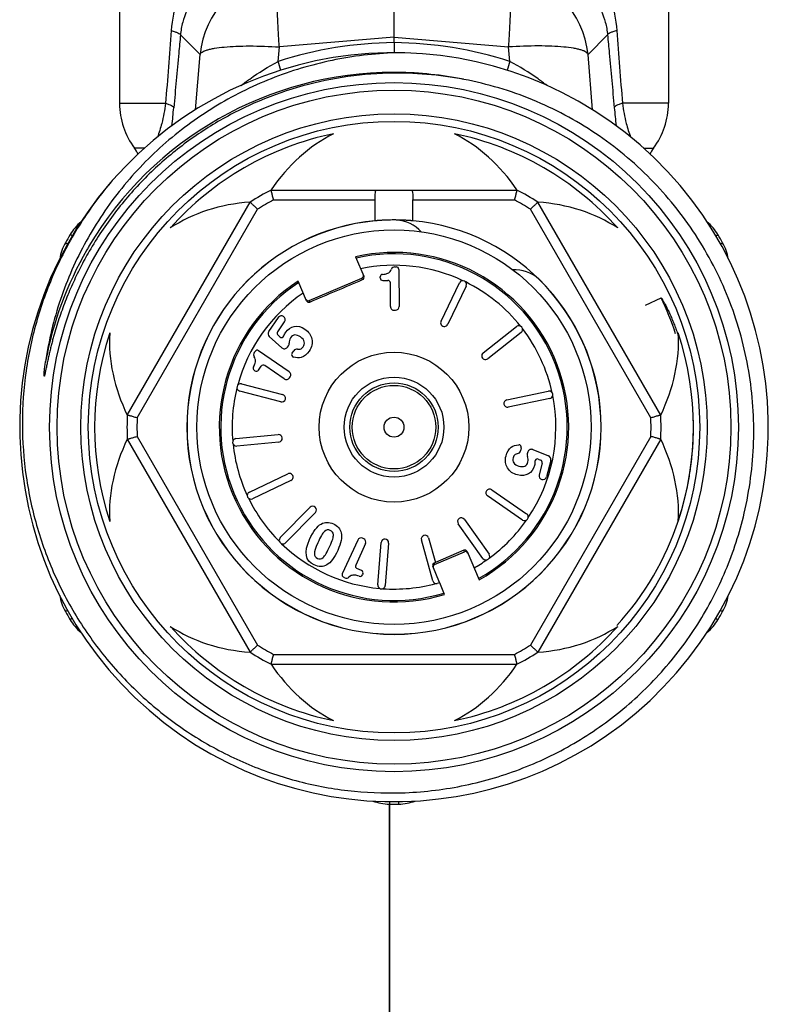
# Model space of a CAD drawing. Header units: millimetres. Extents: x 14365 to 105143, y -126377 to -22383.
# Tile 73 of 191: x 53623 to 53653, y -123344 to -123304. Entities that reach past the tile are written whole.
import ezdxf

# ---------------------------------------------------------------- set-up
doc = ezdxf.new("R2010")
doc.units = ezdxf.units.MM
doc.layers.add('UT_SCHÉMA_PŘÍVOD', color=10, linetype='Continuous', lineweight=35)

msp = doc.modelspace()

# ---------------------------------------------------------------- linework, layer by layer
at = {"color": 0, "linetype": 'Continuous', "lineweight": -2}
for p, q in [((53626.934, -123300.463), (53626.934, -123307.547)), ((53648.934, -123300.463), (53648.934, -123307.547)), ((53637.934, -123304.899), (53637.934, -123302.02)), ((53630.16, -123305.59), (53629.376, -123304.81)), ((53637.934, -123304.899), (53633.339, -123305.29)), ((53637.934, -123305.116), (53637.934, -123304.899)), ((53637.934, -123304.899), (53642.528, -123305.29)), ((53645.708, -123305.59), (53646.492, -123304.81)), ((53633.292, -123305.869), (53633.339, -123305.29)), ((53637.934, -123305.116), (53637.934, -123305.519)), ((53642.575, -123305.869), (53642.528, -123305.29)), ((53629.979, -123307.809), (53630.16, -123305.59)), ((53645.889, -123307.809), (53645.708, -123305.59)), ((53626.934, -123307.547), (53628.781, -123307.547)), ((53648.934, -123307.547), (53647.087, -123307.547)), ((53627.927, -123309.347), (53627.534, -123309.347)), ((53647.934, -123309.347), (53648.334, -123309.347)), ((53633.01, -123311.019), (53642.857, -123311.019)), ((53627.245, -123320.033), (53632.168, -123311.505)), ((53633.109, -123311.419), (53637.185, -123311.419)), ((53637.185, -123312.253), (53637.185, -123311.419)), ((53638.682, -123312.253), (53638.682, -123311.419)), ((53638.682, -123311.419), (53642.759, -123311.419)), ((53648.623, -123320.033), (53643.699, -123311.505)), ((53627.64, -123320.147), (53632.465, -123311.79)), ((53648.227, -123320.147), (53643.402, -123311.79)), ((53624.856, -123313.182), (53624.764, -123313.131)), ((53625.04, -123312.861), (53624.951, -123312.808)), ((53650.826, -123312.862), (53650.916, -123312.808)), ((53651.013, -123313.181), (53651.103, -123313.131)), ((53636.393, -123313.69), (53636.727, -123314.477)), ((53637.968, -123314.099), (53638.027, -123314.098)), ((53638.128, -123314.197), (53638.141, -123315.686)), ((53634.426, -123315.454), (53634.092, -123314.667)), ((53634.531, -123315.445), (53636.648, -123314.546)), ((53636.674, -123314.608), (53636.648, -123314.546)), ((53637.382, -123314.543), (53637.381, -123314.501)), ((53637.482, -123314.642), (53637.686, -123314.64)), ((53637.795, -123315.689), (53637.787, -123314.739)), ((53639.818, -123316.268), (53640.557, -123314.736)), ((53640.827, -123314.866), (53640.088, -123316.398)), ((53634.531, -123315.445), (53634.557, -123315.507)), ((53648.014, -123315.637), (53648.635, -123315.336)), ((53637.946, -123315.838), (53637.992, -123315.837)), ((53632.912, -123316.689), (53633.299, -123316.127)), ((53633.272, -123316.705), (53633.55, -123316.3)), ((53641.504, -123317.539), (53642.844, -123316.492)), ((53643.029, -123316.729), (53641.688, -123317.776)), ((53633.441, -123317.341), (53632.936, -123316.885)), ((53633.361, -123316.903), (53633.287, -123316.836)), ((53632.333, -123317.531), (53632.367, -123317.483)), ((53633.733, -123318.3), (53632.506, -123317.457)), ((53633.662, -123317.32), (53633.708, -123317.258)), ((53633.848, -123317.56), (53633.92, -123317.456)), ((53632.361, -123318.266), (53632.326, -123318.242)), ((53632.5, -123318.24), (53632.615, -123318.073)), ((53633.537, -123318.585), (53632.754, -123318.047)), ((53633.746, -123318.547), (53633.772, -123318.509)), ((53633.397, -123319.5), (53631.75, -123319.075)), ((53631.825, -123318.784), (53633.472, -123319.21)), ((53642.453, -123319.426), (53644.118, -123319.079)), ((53644.18, -123319.373), (53642.514, -123319.719)), ((53627.245, -123321.005), (53632.168, -123329.533)), ((53627.64, -123320.89), (53632.465, -123329.247)), ((53631.6, -123320.978), (53633.293, -123320.815)), ((53648.227, -123320.89), (53643.402, -123329.247)), ((53648.623, -123321.005), (53643.699, -123329.533)), ((53633.322, -123321.114), (53631.629, -123321.277)), ((53643.035, -123321.349), (53643.003, -123321.471)), ((53643.492, -123321.416), (53644.123, -123321.671)), ((53643.292, -123321.511), (53643.269, -123321.585)), ((53643.717, -123321.8), (53643.81, -123321.837)), ((53644.212, -123321.848), (53644.041, -123322.508)), ((53643.869, -123321.955), (53643.746, -123322.431)), ((53632.139, -123323.116), (53633.674, -123322.384)), ((53633.804, -123322.655), (53632.268, -123323.387)), ((53641.849, -123323.028), (53643.25, -123323.991)), ((53643.081, -123324.238), (53641.679, -123323.275)), ((53633.377, -123324.942), (53634.569, -123323.729)), ((53634.783, -123323.939), (53633.591, -123325.152)), ((53640.755, -123324.215), (53641.742, -123325.6)), ((53641.498, -123325.774), (53640.51, -123324.39)), ((53636.719, -123324.986), (53636.677, -123324.967)), ((53639.32, -123324.957), (53639.591, -123325.934)), ((53636.478, -123325.041), (53635.861, -123326.396)), ((53636.793, -123325.185), (53636.399, -123326.049)), ((53637.286, -123326.836), (53637.42, -123325.14)), ((53637.719, -123325.164), (53637.585, -123326.859)), ((53639.486, -123326.676), (53639.031, -123325.037)), ((53639.563, -123326.02), (53640.759, -123325.512)), ((53640.733, -123325.45), (53639.591, -123325.934)), ((53640.759, -123325.512), (53640.733, -123325.45)), ((53640.864, -123325.503), (53641.343, -123326.632)), ((53636.633, -123326.266), (53636.449, -123326.181)), ((53639.761, -123326.742), (53639.485, -123326.092)), ((53639.592, -123325.938), (53639.538, -123325.961)), ((53639.538, -123325.961), (53639.563, -123326.02)), ((53635.964, -123326.553), (53635.91, -123326.528)), ((53636.683, -123326.398), (53636.666, -123326.436)), ((53639.766, -123326.754), (53639.67, -123326.781)), ((53639.963, -123327.218), (53639.766, -123326.754)), ((53624.854, -123327.856), (53624.764, -123327.907)), ((53625.042, -123328.176), (53624.951, -123328.23)), ((53650.827, -123328.176), (53650.916, -123328.23)), ((53651.012, -123327.856), (53651.103, -123327.907)), ((53633.109, -123329.619), (53642.759, -123329.619)), ((53633.01, -123330.019), (53642.857, -123330.019)), ((53637.748, -123335.513), (53637.747, -123335.618)), ((53638.119, -123335.513), (53638.12, -123335.618))]:
    msp.add_line(p, q, dxfattribs=at)
for radius in [13.8, 13.5, 12.55, 12.25, 7.9, 3, 2, 1.77, 1.673, 0.4]:
    msp.add_circle((53637.934, -123320.519), radius, dxfattribs=at)
for centre, radius, start, end in [((53633.649, -123305.9), 3.503, 95.0702, 174.9331), ((53642.219, -123305.9), 3.503, 5.0669, 84.9298), ((53638.108, -123320.864), 15.75, 90.6339, 107.8048), ((53637.76, -123320.864), 15.75, 72.1952, 89.3661), ((53637.934, -123320.519), 15, 139.2303, 138.8082), ((53579.282, -123322.866), 56.621, 17.0913, 17.4689), ((53696.594, -123322.869), 56.63, 162.5311, 162.9081), ((53637.934, -123320.519), 14.21, 90.002, 149.3478), ((53637.934, -123320.489), 14.18, 89.4131, 90.0033), ((53638.063, -123320.64), 14.302, 78.4831, 90.5187), ((53637.933, -123320.525), 14.216, 78.6748, 89.4107), ((53629.934, -123307.547), 3, 180, 216.8699), ((53645.934, -123307.547), 3, 323.1301, 0), ((53556.632, -123301.031), 72.784, 354.15434, 354.72585), ((53719.227, -123301.032), 72.775, 185.27414, 185.84724), ((53637.934, -123320.519), 12, 101.6766, 138.3234), ((53637.934, -123320.519), 12, 41.6766, 78.3234), ((53625.934, -123310.547), 2, 29.1836, 36.8699), ((53649.934, -123310.547), 2, 143.1301, 150.8636), ((53637.934, -123320.519), 10.7, 117.3956, 122.6044), ((53637.934, -123320.519), 10.7, 57.3956, 62.6044), ((53637.934, -123320.519), 10.3, 117.9331, 122.0669), ((53637.934, -123320.519), 10.3, 57.9331, 62.0669), ((53626.671, -123313.829), 2, 129.629, 149.292), ((53637.934, -123320.519), 8.3, 95.1728, 180), ((53637.934, -123320.519), 8.295, 95.1842, 180), ((53637.934, -123313.719), 1.5, 42.7113, 86.5541), ((53637.934, -123320.519), 8.3, 0, 84.8272), ((53649.197, -123313.829), 2, 30.708, 50.3124), ((53626.509, -123314.11), 2, 150.708, 170.3287), ((53637.934, -123320.519), 15.1, 149.292, 150.708), ((53637.934, -123320.519), 15.1, 29.292, 30.708), ((53649.359, -123314.11), 2, 9.5991, 29.292), ((53637.934, -123320.519), 14.21, 150.0079, 169.3258), ((53637.912, -123320.507), 14.185, 149.3461, 150.007), ((53637.934, -123320.519), 7, 299.1506, 102.7134), ((53637.934, -123320.519), 6.942, 299.202, 102.627), ((53637.934, -123320.519), 6.486, 64.7815, 101.8882), ((53637.969, -123314.249), 0.15, 90.5, 158.8914), ((53638.028, -123314.198), 0.1, 0.5, 90.5), ((53642.742, -123315.71), 1.5, 48.4459, 91.9926), ((53637.934, -123320.519), 7, 123.2866, 286.8494), ((53637.934, -123320.519), 6.942, 123.373, 286.798), ((53636.635, -123314.516), 0.1, 293.0502, 23.0616), ((53637.481, -123314.5), 0.1, 93.504, 180.5), ((53637.482, -123314.542), 0.1, 180.5, 270.5), ((53637.687, -123314.74), 0.1, 0.5, 90.5), ((53640.692, -123314.801), 0.15, 334.25, 154.25), ((53637.934, -123320.519), 6.486, 38.5315, 63.7185), ((53637.934, -123320.519), 8.295, 0, 45.6222), ((53637.934, -123320.519), 6.486, 124.1118, 164.9685), ((53634.518, -123315.415), 0.1, 202.9384, 292.9498), ((53637.915, -123320.526), 11.91, 18.3386, 25.8345), ((53637.945, -123315.688), 0.15, 180.5, 270.5), ((53637.991, -123315.687), 0.15, 270.5, 0.5), ((53633.422, -123316.212), 0.15, 325.5, 145.5), ((53639.953, -123316.333), 0.15, 154.25, 334.25), ((53633.036, -123316.774), 0.15, 145.5, 227.948), ((53633.354, -123316.762), 0.1, 145.5, 227.9551), ((53642.936, -123316.61), 0.15, 308, 128), ((53637.934, -123320.519), 6.486, 12.2815, 37.4685), ((53637.934, -123320.519), 12, 161.6766, 198.3234), ((53633.428, -123316.829), 0.1, 227.9551, 342.887), ((53637.934, -123320.519), 12, 341.6766, 18.3234), ((53632.457, -123317.616), 0.15, 145.5, 213.8914), ((53632.449, -123317.539), 0.1, 55.5, 145.5), ((53633.542, -123317.23), 0.15, 227.948, 322.9906), ((53633.589, -123317.168), 0.15, 322.9906, 6.2843), ((53634.043, -123317.541), 0.15, 80.8809, 145.5), ((53633.931, -123317.617), 0.1, 145.5, 252.8727), ((53641.596, -123317.658), 0.15, 128, 308), ((53632.383, -123318.16), 0.1, 148.504, 235.5), ((53632.418, -123318.184), 0.1, 235.5, 325.5), ((53632.697, -123318.129), 0.1, 55.5, 145.5), ((53633.648, -123318.424), 0.15, 325.5, 55.5), ((53633.622, -123318.462), 0.15, 235.5, 325.5), ((53637.934, -123320.519), 6.486, 166.0315, 184.9685), ((53631.788, -123318.929), 0.15, 75.5, 255.5), ((53644.149, -123319.226), 0.15, 281.75, 101.75), ((53633.434, -123319.355), 0.15, 255.5, 75.5), ((53642.484, -123319.572), 0.15, 101.75, 281.75), ((53637.934, -123320.519), 6.486, 326.0315, 11.2185), ((53637.934, -123320.519), 10.7, 177.3956, 182.6044), ((53637.934, -123320.519), 10.3, 177.9331, 182.0669), ((53637.934, -123320.519), 10.3, 357.9331, 2.0669), ((53637.934, -123320.519), 10.7, 357.3956, 2.6044), ((53638.269, -123320.543), 11.664, 0.7643, 1.4862), ((53637.934, -123320.519), 8.3, 180, 0), ((53637.934, -123320.519), 8.295, 180, 0), ((53638.243, -123320.543), 11.69, 358.1985, 359.7691), ((53638.259, -123320.543), 11.673, 0.0887, 0.7643), ((53638.254, -123320.543), 11.679, 359.7694, 0.0888), ((53631.615, -123321.127), 0.15, 95.5, 275.5), ((53633.308, -123320.964), 0.15, 275.5, 95.5), ((53638.223, -123320.542), 11.71, 355.8618, 357.9431), ((53638.234, -123320.543), 11.698, 357.9435, 358.1987), ((53637.934, -123320.519), 6.486, 186.0315, 204.9685), ((53642.858, -123321.433), 0.15, 280.8809, 345.5), ((53642.938, -123321.324), 0.1, 345.5, 92.8727), ((53643.436, -123321.555), 0.15, 67.948, 162.9906), ((53638.212, -123320.541), 11.721, 355.359, 355.862), ((53643.413, -123321.629), 0.15, 162.9906, 206.2843), ((53643.68, -123321.893), 0.1, 67.9551, 182.8871), ((53643.772, -123321.93), 0.1, 345.5, 67.9551), ((53644.067, -123321.81), 0.15, 345.5, 67.948), ((53638.186, -123320.539), 11.747, 351.9711, 353.8836), ((53638.204, -123320.541), 11.729, 353.8837, 355.3589), ((53638.176, -123320.537), 11.757, 351.4779, 351.9713), ((53633.739, -123322.52), 0.15, 295.5, 115.5), ((53643.896, -123322.47), 0.15, 165.5, 345.5), ((53638.127, -123320.527), 11.807, 341.7627, 350.1126), ((53638.167, -123320.536), 11.766, 350.1203, 351.4778), ((53641.764, -123323.151), 0.15, 55.5, 235.5), ((53632.204, -123323.252), 0.15, 115.5, 295.5), ((53637.934, -123320.519), 6.486, 206.0315, 224.9685), ((53634.676, -123323.834), 0.15, 315.5, 135.5), ((53640.633, -123324.302), 0.15, 35.5, 215.5), ((53643.166, -123324.115), 0.15, 235.5, 55.5), ((53638.119, -123320.524), 11.816, 317.7447, 341.759), ((53637.934, -123320.519), 6.486, 306.0315, 324.9685), ((53633.484, -123325.047), 0.15, 135.5, 315.5), ((53636.615, -123325.103), 0.15, 65.5, 155.5), ((53636.656, -123325.122), 0.15, 335.5, 65.5), ((53637.569, -123325.152), 0.15, 355.5, 175.5), ((53639.176, -123324.997), 0.15, 15.5, 195.5), ((53637.934, -123320.519), 6.486, 226.0315, 264.9685), ((53640.772, -123325.542), 0.1, 22.9368, 112.9569), ((53641.62, -123325.687), 0.15, 215.5, 35.5), ((53636.49, -123326.09), 0.1, 155.5, 245.5), ((53639.577, -123326.053), 0.1, 113.0431, 203.0632), ((53637.934, -123320.519), 6.486, 299.6402, 304.9685), ((53635.952, -123326.437), 0.1, 155.5, 245.5), ((53636.026, -123326.416), 0.15, 245.5, 313.8914), ((53636.575, -123326.395), 0.1, 248.504, 335.5), ((53636.592, -123326.357), 0.1, 335.5, 65.5), ((53637.436, -123326.848), 0.15, 175.5, 355.5), ((53637.934, -123320.519), 6.486, 266.0315, 284.9685), ((53639.63, -123326.636), 0.15, 195.5, 285.5), ((53626.509, -123326.928), 2, 189.5598, 209.292), ((53649.359, -123326.928), 2, 330.708, 350.3043), ((53637.934, -123320.519), 15.1, 209.292, 210.708), ((53637.934, -123320.519), 15.1, 329.292, 330.708), ((53626.671, -123327.209), 2, 210.708, 230.3412), ((53637.934, -123320.519), 12, 221.6766, 258.3234), ((53637.934, -123320.519), 12, 281.6766, 318.3234), ((53649.197, -123327.209), 2, 309.7718, 329.292), ((53637.934, -123320.519), 10.3, 237.9331, 242.0669), ((53637.934, -123320.519), 10.3, 297.9331, 302.0669), ((53637.934, -123320.519), 10.7, 237.3956, 242.6044), ((53637.934, -123320.519), 10.7, 297.3956, 302.6044), ((53637.772, -123333.618), 2, 249.737, 269.292), ((53637.934, -123320.519), 15.1, 269.292, 270.708), ((53638.096, -123333.618), 2, 270.708, 290.2622)]:
    msp.add_arc(centre, radius, start, end, dxfattribs=at)
for centre, major_axis, ratio, start_param, end_param in [((53637.934, -123316.002), (0, -7.823), 0.816497, -2.751544, -2.261468), ((53637.934, -123316.002), (0, -7.823), 0.816497, 2.261468, 2.751544), ((53634.022, -123318.261), (6.775, -3.911), 0.816497, -4.021717, -3.531642), ((53641.845, -123318.261), (6.775, 3.911), 0.816497, 0.390049, 0.880125), ((53636.609, -123314.454), (0.0391, -0.0921), 0.999848, 0, 1.387806), ((53634.492, -123315.353), (-0.0391, 0.0921), 0.999848, 7.853982, 9.424778), ((53634.022, -123318.261), (6.775, -3.911), 0.816497, -2.751544, -2.261468), ((53641.845, -123318.261), (6.775, 3.911), 0.816497, -0.880125, -0.390049), ((53634.022, -123322.777), (6.775, 3.911), 0.816497, -4.021717, -3.531642), ((53641.845, -123322.777), (6.775, -3.911), 0.816497, 0.390049, 0.880125), ((53640.798, -123325.604), (0.0391, -0.0921), 0.999848, 7.853982, 9.424778), ((53639.602, -123326.112), (-0.0391, 0.0921), 0.999848, 6.283185, 7.670991), ((53634.022, -123322.777), (6.775, 3.911), 0.816497, -2.751544, -2.261468), ((53641.845, -123322.777), (6.775, -3.911), 0.816497, -0.880125, -0.390049), ((53637.934, -123325.035), (0, -7.823), 0.816497, -0.880125, -0.390049), ((53637.934, -123325.035), (0, -7.823), 0.816497, 0.390049, 0.880125)]:
    msp.add_ellipse(centre, major_axis=major_axis, ratio=ratio, start_param=start_param, end_param=end_param, dxfattribs=at)
for points, knots in [([(53631.366, -123300.463), (53631.039, -123300.675), (53630.584, -123301.059), (53630.08, -123301.666), (53629.633, -123302.348), (53629.205, -123303.332), (53629.042, -123304.19), (53629.008, -123304.636)], [0, 0, 0, 0, 0.236383, 0.355525, 0.47665, 0.72911, 1, 1, 1, 1]), ([(53644.501, -123300.463), (53644.829, -123300.675), (53645.283, -123301.059), (53645.787, -123301.666), (53646.234, -123302.348), (53646.663, -123303.332), (53646.825, -123304.19), (53646.86, -123304.636)], [0, 0, 0, 0, 0.236383, 0.355525, 0.47665, 0.72911, 1, 1, 1, 1]), ([(53631.183, -123302.187), (53630.96, -123302.305), (53630.537, -123302.587), (53629.993, -123303.15), (53629.645, -123303.743), (53629.449, -123304.313), (53629.392, -123304.638), (53629.376, -123304.81)], [0, 0, 0, 0, 0.227856, 0.45619, 0.703057, 0.843391, 1, 1, 1, 1]), ([(53633.339, -123305.29), (53633.326, -123305.1), (53633.302, -123304.731), (53633.275, -123304.199), (53633.258, -123303.716), (53633.251, -123303.295), (53633.255, -123302.989), (53633.264, -123302.785), (53633.274, -123302.664), (53633.285, -123302.566), (53633.299, -123302.492), (53633.315, -123302.442), (53633.33, -123302.416), (53633.339, -123302.411)], [0, 0, 0, 0, 0.197448, 0.383206, 0.551789, 0.698562, 0.819359, 0.86896, 0.910905, 0.944973, 0.971014, 0.989114, 1, 1, 1, 1]), ([(53642.528, -123305.29), (53642.542, -123305.1), (53642.566, -123304.731), (53642.593, -123304.199), (53642.61, -123303.716), (53642.616, -123303.295), (53642.613, -123302.989), (53642.603, -123302.785), (53642.594, -123302.664), (53642.582, -123302.566), (53642.568, -123302.492), (53642.553, -123302.442), (53642.537, -123302.416), (53642.528, -123302.411)], [0, 0, 0, 0, 0.197448, 0.383206, 0.551789, 0.698562, 0.819359, 0.86896, 0.910905, 0.944973, 0.971014, 0.989114, 1, 1, 1, 1]), ([(53644.685, -123302.187), (53644.908, -123302.305), (53645.331, -123302.587), (53645.874, -123303.15), (53646.223, -123303.743), (53646.418, -123304.313), (53646.475, -123304.638), (53646.492, -123304.81)], [0, 0, 0, 0, 0.227856, 0.45619, 0.703057, 0.843391, 1, 1, 1, 1]), ([(53629.008, -123304.636), (53629.059, -123304.65), (53629.149, -123304.676), (53629.264, -123304.72), (53629.339, -123304.759), (53629.373, -123304.794), (53629.376, -123304.81)], [0, 0, 0, 0, 0.384383, 0.679056, 0.881179, 1, 1, 1, 1]), ([(53629.376, -123304.81), (53629.354, -123305.053), (53629.264, -123306.023), (53629.175, -123306.994), (53629.108, -123307.721)], [0, 0, 0, 0, 0.250129, 1, 1, 1, 1]), ([(53646.86, -123304.636), (53646.808, -123304.65), (53646.718, -123304.676), (53646.603, -123304.72), (53646.529, -123304.759), (53646.494, -123304.794), (53646.492, -123304.81)], [0, 0, 0, 0, 0.384383, 0.679056, 0.881179, 1, 1, 1, 1]), ([(53646.492, -123304.81), (53646.514, -123305.053), (53646.603, -123306.023), (53646.693, -123306.994), (53646.76, -123307.721)], [0, 0, 0, 0, 0.250129, 1, 1, 1, 1]), ([(53630.16, -123305.59), (53630.172, -123305.549), (53630.236, -123305.495), (53630.336, -123305.445), (53630.449, -123305.406), (53630.585, -123305.371), (53630.814, -123305.326), (53631.156, -123305.285), (53631.623, -123305.256), (53632.36, -123305.242), (53632.94, -123305.264), (53633.339, -123305.29)], [0, 0, 0, 0, 0.039817, 0.069007, 0.10527, 0.148712, 0.19925, 0.320444, 0.465743, 0.630843, 1, 1, 1, 1]), ([(53645.708, -123305.59), (53645.695, -123305.549), (53645.632, -123305.495), (53645.531, -123305.445), (53645.419, -123305.406), (53645.282, -123305.371), (53645.053, -123305.326), (53644.711, -123305.285), (53644.244, -123305.256), (53643.507, -123305.242), (53642.928, -123305.264), (53642.528, -123305.29)], [0, 0, 0, 0, 0.039817, 0.069007, 0.10527, 0.148712, 0.19925, 0.320444, 0.465743, 0.630843, 1, 1, 1, 1]), ([(53638.145, -123305.52), (53637.295, -123305.54), (53635.594, -123305.726), (53633.13, -123306.435), (53631.207, -123307.372), (53629.785, -123308.311), (53628.45, -123309.37), (53626.962, -123310.906), (53625.768, -123312.681), (53625.012, -123314.208), (53624.395, -123315.796), (53624.094, -123317.045), (53623.97, -123317.887)], [0, 0, 0, 0, 0.124979, 0.249957, 0.37493, 0.437476, 0.500021, 0.624989, 0.749955, 0.812492, 0.87504, 1, 1, 1, 1]), ([(53631.803, -123306.833), (53631.917, -123306.745), (53632.393, -123306.393), (53632.897, -123306.079), (53633.292, -123305.869)], [0, 0, 0, 0, 0.24471, 1, 1, 1, 1]), ([(53644.055, -123306.825), (53643.941, -123306.738), (53643.468, -123306.389), (53642.967, -123306.077), (53642.575, -123305.869)], [0, 0, 0, 0, 0.244791, 1, 1, 1, 1]), ([(53637.934, -123306.339), (53637.317, -123306.344), (53636.084, -123306.435), (53634.269, -123306.811), (53632.517, -123307.418), (53630.86, -123308.247), (53629.323, -123309.283), (53627.934, -123310.511), (53626.716, -123311.907), (53626.031, -123312.935), (53625.723, -123313.469)], [0, 0, 0, 0, 0.125039, 0.250061, 0.375073, 0.500072, 0.625063, 0.750047, 0.875026, 1, 1, 1, 1]), ([(53651.969, -123323.963), (53652.187, -123323.034), (53652.438, -123321.128), (53652.243, -123318.256), (53651.484, -123315.477), (53650.188, -123312.905), (53648.408, -123310.641), (53646.212, -123308.776), (53643.689, -123307.388), (53641.853, -123306.816), (53640.919, -123306.626)], [0, 0, 0, 0, 0.125004, 0.250009, 0.375009, 0.50001, 0.625011, 0.750011, 0.875, 1, 1, 1, 1]), ([(53628.781, -123307.547), (53628.745, -123307.818), (53628.659, -123308.277), (53628.521, -123308.723), (53628.452, -123308.902)], [0, 0, 0, 0, 0.587244, 1, 1, 1, 1]), ([(53628.781, -123307.547), (53628.827, -123307.561), (53628.907, -123307.587), (53629.009, -123307.631), (53629.076, -123307.671), (53629.105, -123307.706), (53629.108, -123307.721)], [0, 0, 0, 0, 0.378625, 0.670226, 0.873611, 1, 1, 1, 1]), ([(53647.087, -123307.547), (53647.041, -123307.561), (53646.96, -123307.587), (53646.858, -123307.631), (53646.791, -123307.671), (53646.762, -123307.706), (53646.76, -123307.721)], [0, 0, 0, 0, 0.378625, 0.670226, 0.873611, 1, 1, 1, 1]), ([(53647.087, -123307.547), (53647.122, -123307.819), (53647.209, -123308.278), (53647.347, -123308.725), (53647.417, -123308.904)], [0, 0, 0, 0, 0.58743, 1, 1, 1, 1]), ([(53626.646, -123310.64), (53626.186, -123311.177), (53625.341, -123312.316), (53624.328, -123314.186), (53623.589, -123316.182), (53623.141, -123318.261), (53622.991, -123320.383), (53623.145, -123322.505), (53623.599, -123324.583), (53624.344, -123326.576), (53625.366, -123328.442), (53626.644, -123330.143), (53628.152, -123331.643), (53629.859, -123332.912), (53631.731, -123333.923), (53633.729, -123334.655), (53635.811, -123335.092), (53637.227, -123335.18), (53637.934, -123335.172)], [0, 0, 0, 0, 0.062494, 0.125002, 0.187498, 0.249999, 0.3125, 0.375, 0.437499, 0.499998, 0.562499, 0.625002, 0.687503, 0.750001, 0.812501, 0.874997, 0.937507, 1, 1, 1, 1]), ([(53633.109, -123311.419), (53633.102, -123311.393), (53633.09, -123311.343), (53633.072, -123311.27), (53633.055, -123311.202), (53633.042, -123311.15), (53633.033, -123311.112), (53633.027, -123311.089), (53633.022, -123311.068), (53633.018, -123311.051), (53633.015, -123311.039), (53633.013, -123311.031), (53633.012, -123311.027), (53633.011, -123311.024), (53633.011, -123311.021), (53633.01, -123311.02), (53633.011, -123311.019), (53633.01, -123311.019)], [0, 0, 0, 0, 0.192194, 0.37797, 0.549967, 0.701873, 0.768403, 0.827666, 0.878994, 0.921856, 0.955733, 0.969154, 0.980187, 0.98881, 0.995001, 0.998738, 1, 1, 1, 1]), ([(53637.184, -123311.225), (53637.184, -123311.196), (53637.184, -123311.155), (53637.19, -123311.103), (53637.199, -123311.066), (53637.218, -123311.034), (53637.247, -123311.02), (53637.262, -123311.019), (53637.27, -123311.019)], [0, 0, 0, 0, 0.351227, 0.497304, 0.621768, 0.815461, 0.903944, 1, 1, 1, 1]), ([(53638.597, -123311.019), (53638.605, -123311.019), (53638.621, -123311.02), (53638.65, -123311.034), (53638.668, -123311.066), (53638.677, -123311.103), (53638.683, -123311.155), (53638.684, -123311.196), (53638.684, -123311.225)], [0, 0, 0, 0, 0.096056, 0.184539, 0.378232, 0.502696, 0.648773, 1, 1, 1, 1]), ([(53642.857, -123311.019), (53642.857, -123311.019), (53642.857, -123311.02), (53642.856, -123311.021), (53642.856, -123311.024), (53642.855, -123311.027), (53642.854, -123311.031), (53642.852, -123311.039), (53642.849, -123311.051), (53642.845, -123311.068), (53642.84, -123311.089), (53642.834, -123311.112), (53642.825, -123311.15), (53642.812, -123311.202), (53642.796, -123311.27), (53642.778, -123311.343), (53642.765, -123311.393), (53642.759, -123311.419)], [0, 0, 0, 0, 0.001262, 0.004999, 0.01119, 0.019813, 0.030846, 0.044267, 0.078144, 0.121006, 0.172334, 0.231597, 0.298127, 0.450033, 0.62203, 0.807806, 1, 1, 1, 1]), ([(53632.168, -123311.505), (53632.168, -123311.505), (53632.169, -123311.506), (53632.17, -123311.507), (53632.172, -123311.508), (53632.174, -123311.511), (53632.178, -123311.514), (53632.183, -123311.52), (53632.192, -123311.528), (53632.205, -123311.54), (53632.22, -123311.555), (53632.238, -123311.572), (53632.265, -123311.598), (53632.304, -123311.635), (53632.355, -123311.684), (53632.409, -123311.736), (53632.447, -123311.772), (53632.465, -123311.79)], [0, 0, 0, 0, 0.001262, 0.004999, 0.01119, 0.019813, 0.030846, 0.044267, 0.078144, 0.121006, 0.172334, 0.231597, 0.298127, 0.450033, 0.62203, 0.807806, 1, 1, 1, 1]), ([(53637.185, -123311.419), (53637.185, -123311.385), (53637.185, -123311.321), (53637.184, -123311.256), (53637.184, -123311.225)], [0, 0, 0, 0, 0.516422, 1, 1, 1, 1]), ([(53638.684, -123311.225), (53638.684, -123311.256), (53638.683, -123311.321), (53638.682, -123311.385), (53638.682, -123311.419)], [0, 0, 0, 0, 0.483578, 1, 1, 1, 1]), ([(53643.402, -123311.79), (53643.421, -123311.772), (53643.458, -123311.736), (53643.513, -123311.684), (53643.563, -123311.635), (53643.602, -123311.598), (53643.63, -123311.572), (53643.647, -123311.555), (53643.662, -123311.54), (53643.675, -123311.528), (53643.684, -123311.52), (53643.69, -123311.514), (53643.693, -123311.511), (53643.696, -123311.508), (53643.698, -123311.507), (53643.698, -123311.506), (53643.699, -123311.505), (53643.699, -123311.505)], [0, 0, 0, 0, 0.192194, 0.37797, 0.549967, 0.701873, 0.768403, 0.827666, 0.878994, 0.921856, 0.955733, 0.969154, 0.980187, 0.98881, 0.995001, 0.998738, 1, 1, 1, 1]), ([(53638.684, -123312.253), (53638.684, -123312.253), (53638.683, -123312.253), (53638.683, -123312.253), (53638.682, -123312.253), (53638.679, -123312.253), (53638.675, -123312.252), (53638.669, -123312.252), (53638.661, -123312.251), (53638.651, -123312.25), (53638.639, -123312.249), (53638.621, -123312.248), (53638.593, -123312.246), (53638.555, -123312.243), (53638.512, -123312.24), (53638.462, -123312.237), (53638.408, -123312.233), (53638.327, -123312.229), (53638.217, -123312.225), (53638.078, -123312.221), (53637.934, -123312.22), (53637.789, -123312.221), (53637.65, -123312.225), (53637.541, -123312.229), (53637.459, -123312.233), (53637.405, -123312.237), (53637.356, -123312.24), (53637.312, -123312.243), (53637.274, -123312.246), (53637.247, -123312.248), (53637.228, -123312.249), (53637.217, -123312.25), (53637.207, -123312.251), (53637.199, -123312.252), (53637.192, -123312.252), (53637.188, -123312.253), (53637.186, -123312.253), (53637.185, -123312.253), (53637.184, -123312.253), (53637.184, -123312.253), (53637.184, -123312.253)], [0, 0, 0, 0, 0.000155, 0.000609, 0.001364, 0.00242, 0.005429, 0.009633, 0.015027, 0.021596, 0.029317, 0.038171, 0.05919, 0.08446, 0.113715, 0.146679, 0.18304, 0.222435, 0.308822, 0.402539, 0.500004, 0.597467, 0.691184, 0.777572, 0.816966, 0.853326, 0.886289, 0.915544, 0.940814, 0.961833, 0.970685, 0.978406, 0.984973, 0.990367, 0.994571, 0.99758, 0.998635, 0.99939, 0.999845, 1, 1, 1, 1]), ([(53625.723, -123313.469), (53625.599, -123313.684), (53625.362, -123314.12), (53625.041, -123314.791), (53624.802, -123315.364), (53624.628, -123315.829), (53624.507, -123316.18), (53624.395, -123316.535), (53624.308, -123316.833), (53624.243, -123317.072), (53624.197, -123317.252), (53624.152, -123317.433), (53624.11, -123317.614), (53624.069, -123317.796), (53624.037, -123317.947), (53624.011, -123318.068), (53623.996, -123318.144), (53623.983, -123318.205), (53623.973, -123318.25), (53623.964, -123318.296), (53623.954, -123318.341), (53623.946, -123318.379), (53623.939, -123318.409), (53623.934, -123318.428), (53623.93, -123318.443), (53623.927, -123318.454), (53623.924, -123318.463), (53623.922, -123318.47), (53623.92, -123318.475), (53623.916, -123318.478), (53623.913, -123318.477), (53623.911, -123318.474), (53623.911, -123318.469), (53623.911, -123318.463), (53623.91, -123318.458), (53623.91, -123318.45), (53623.91, -123318.44), (53623.91, -123318.429), (53623.911, -123318.413), (53623.912, -123318.387), (53623.915, -123318.348), (53623.919, -123318.302), (53623.923, -123318.256), (53623.928, -123318.209), (53623.935, -123318.148), (53623.948, -123318.04), (53623.961, -123317.948), (53623.97, -123317.887)], [0, 0, 0, 0, 0.125102, 0.250203, 0.375303, 0.437858, 0.500413, 0.562966, 0.625519, 0.656796, 0.688071, 0.719346, 0.75062, 0.781892, 0.813161, 0.828794, 0.844424, 0.852238, 0.86005, 0.867861, 0.875669, 0.883471, 0.887369, 0.891259, 0.893207, 0.895133, 0.897081, 0.898069, 0.898984, 0.899815, 0.900137, 0.900486, 0.901495, 0.902539, 0.90347, 0.904404, 0.906354, 0.908293, 0.910232, 0.914123, 0.921914, 0.929713, 0.937516, 0.945323, 0.953131, 0.968751, 1, 1, 1, 1]), ([(53648.635, -123315.336), (53648.643, -123315.337), (53648.655, -123315.353), (53648.67, -123315.373), (53648.684, -123315.395), (53648.703, -123315.425), (53648.726, -123315.463), (53648.752, -123315.509), (53648.777, -123315.556), (53648.81, -123315.618), (53648.85, -123315.697), (53648.897, -123315.792), (53648.942, -123315.888), (53648.986, -123315.985), (53649.043, -123316.114), (53649.112, -123316.277), (53649.19, -123316.474), (53649.265, -123316.673), (53649.311, -123316.807), (53649.334, -123316.874)], [0, 0, 0, 0, 0.014835, 0.030379, 0.045973, 0.061583, 0.092826, 0.124084, 0.155349, 0.18662, 0.24917, 0.311728, 0.37429, 0.436856, 0.499424, 0.624562, 0.749705, 0.874851, 1, 1, 1, 1]), ([(53627.64, -123320.147), (53627.615, -123320.14), (53627.565, -123320.126), (53627.493, -123320.105), (53627.425, -123320.085), (53627.374, -123320.07), (53627.337, -123320.06), (53627.314, -123320.053), (53627.294, -123320.047), (53627.277, -123320.042), (53627.265, -123320.039), (53627.257, -123320.036), (53627.253, -123320.035), (53627.25, -123320.034), (53627.247, -123320.033), (53627.246, -123320.033), (53627.245, -123320.032), (53627.245, -123320.033)], [0, 0, 0, 0, 0.192194, 0.37797, 0.549967, 0.701873, 0.768403, 0.827666, 0.878994, 0.921856, 0.955733, 0.969154, 0.980187, 0.98881, 0.995001, 0.998738, 1, 1, 1, 1]), ([(53648.623, -123320.033), (53648.623, -123320.032), (53648.622, -123320.033), (53648.62, -123320.033), (53648.618, -123320.034), (53648.615, -123320.035), (53648.61, -123320.036), (53648.602, -123320.039), (53648.591, -123320.042), (53648.574, -123320.047), (53648.553, -123320.053), (53648.53, -123320.06), (53648.494, -123320.07), (53648.442, -123320.085), (53648.375, -123320.105), (53648.302, -123320.126), (53648.252, -123320.14), (53648.227, -123320.147)], [0, 0, 0, 0, 0.001262, 0.004999, 0.01119, 0.019813, 0.030846, 0.044267, 0.078144, 0.121006, 0.172334, 0.231597, 0.298127, 0.450033, 0.62203, 0.807806, 1, 1, 1, 1]), ([(53627.245, -123321.005), (53627.245, -123321.005), (53627.246, -123321.005), (53627.247, -123321.005), (53627.25, -123321.004), (53627.253, -123321.003), (53627.257, -123321.001), (53627.265, -123320.999), (53627.277, -123320.996), (53627.294, -123320.991), (53627.314, -123320.985), (53627.337, -123320.978), (53627.374, -123320.967), (53627.425, -123320.952), (53627.493, -123320.933), (53627.565, -123320.912), (53627.615, -123320.897), (53627.64, -123320.89)], [0, 0, 0, 0, 0.001262, 0.004999, 0.01119, 0.019813, 0.030846, 0.044267, 0.078144, 0.121006, 0.172334, 0.231597, 0.298127, 0.450033, 0.62203, 0.807806, 1, 1, 1, 1]), ([(53648.623, -123321.005), (53648.623, -123321.005), (53648.622, -123321.005), (53648.62, -123321.005), (53648.618, -123321.004), (53648.615, -123321.003), (53648.61, -123321.001), (53648.602, -123320.999), (53648.591, -123320.996), (53648.574, -123320.991), (53648.553, -123320.985), (53648.53, -123320.978), (53648.494, -123320.967), (53648.442, -123320.952), (53648.375, -123320.933), (53648.302, -123320.912), (53648.252, -123320.897), (53648.227, -123320.89)], [0, 0, 0, 0, 0.001262, 0.004999, 0.01119, 0.019813, 0.030846, 0.044267, 0.078144, 0.121006, 0.172334, 0.231597, 0.298127, 0.450033, 0.62203, 0.807806, 1, 1, 1, 1]), ([(53637.934, -123335.172), (53638.739, -123335.164), (53640.352, -123335.014), (53642.7, -123334.393), (53644.913, -123333.394), (53646.93, -123332.043), (53648.697, -123330.377), (53650.162, -123328.441), (53651.286, -123326.288), (53651.786, -123324.747), (53651.969, -123323.963)], [0, 0, 0, 0, 0.124999, 0.250001, 0.375002, 0.500002, 0.625003, 0.750004, 0.875002, 1, 1, 1, 1]), ([(53632.465, -123329.247), (53632.447, -123329.266), (53632.409, -123329.302), (53632.355, -123329.354), (53632.304, -123329.402), (53632.265, -123329.44), (53632.238, -123329.466), (53632.22, -123329.483), (53632.205, -123329.497), (53632.192, -123329.51), (53632.183, -123329.518), (53632.178, -123329.524), (53632.174, -123329.527), (53632.172, -123329.529), (53632.17, -123329.531), (53632.169, -123329.532), (53632.168, -123329.532), (53632.168, -123329.533)], [0, 0, 0, 0, 0.192194, 0.37797, 0.549967, 0.701873, 0.768403, 0.827666, 0.878994, 0.921856, 0.955733, 0.969154, 0.980187, 0.98881, 0.995001, 0.998738, 1, 1, 1, 1]), ([(53643.699, -123329.533), (53643.699, -123329.532), (53643.698, -123329.532), (53643.698, -123329.531), (53643.696, -123329.529), (53643.693, -123329.527), (53643.69, -123329.524), (53643.684, -123329.518), (53643.675, -123329.51), (53643.662, -123329.497), (53643.647, -123329.483), (53643.63, -123329.466), (53643.602, -123329.44), (53643.563, -123329.402), (53643.513, -123329.354), (53643.458, -123329.302), (53643.421, -123329.266), (53643.402, -123329.247)], [0, 0, 0, 0, 0.001262, 0.004999, 0.01119, 0.019813, 0.030846, 0.044267, 0.078144, 0.121006, 0.172334, 0.231597, 0.298127, 0.450033, 0.62203, 0.807806, 1, 1, 1, 1]), ([(53633.01, -123330.019), (53633.011, -123330.019), (53633.01, -123330.018), (53633.011, -123330.017), (53633.011, -123330.014), (53633.012, -123330.011), (53633.013, -123330.006), (53633.015, -123329.998), (53633.018, -123329.986), (53633.022, -123329.969), (53633.027, -123329.949), (53633.033, -123329.925), (53633.042, -123329.888), (53633.055, -123329.836), (53633.072, -123329.768), (53633.09, -123329.695), (53633.102, -123329.644), (53633.109, -123329.619)], [0, 0, 0, 0, 0.001262, 0.004999, 0.01119, 0.019813, 0.030846, 0.044267, 0.078144, 0.121006, 0.172334, 0.231597, 0.298127, 0.450033, 0.62203, 0.807806, 1, 1, 1, 1]), ([(53642.759, -123329.619), (53642.765, -123329.644), (53642.778, -123329.695), (53642.796, -123329.768), (53642.812, -123329.836), (53642.825, -123329.888), (53642.834, -123329.925), (53642.84, -123329.949), (53642.845, -123329.969), (53642.849, -123329.986), (53642.852, -123329.998), (53642.854, -123330.006), (53642.855, -123330.011), (53642.856, -123330.014), (53642.856, -123330.017), (53642.857, -123330.018), (53642.857, -123330.019), (53642.857, -123330.019)], [0, 0, 0, 0, 0.192194, 0.37797, 0.549967, 0.701873, 0.768403, 0.827666, 0.878994, 0.921856, 0.955733, 0.969154, 0.980187, 0.98881, 0.995001, 0.998738, 1, 1, 1, 1])]:
    msp.add_open_spline(points, degree=3, knots=knots, dxfattribs=at)
for points in [[(53629.008, -123304.636), (53628.932, -123305.606), (53628.857, -123306.577), (53628.781, -123307.547)], [(53646.86, -123304.636), (53646.935, -123305.606), (53647.011, -123306.577), (53647.087, -123307.547)], [(53637.475, -123314.4), (53637.551, -123314.395), (53637.609, -123314.385), (53637.648, -123314.37)], [(53637.648, -123314.37), (53637.701, -123314.348), (53637.745, -123314.318), (53637.779, -123314.281)], [(53637.779, -123314.281), (53637.798, -123314.26), (53637.815, -123314.231), (53637.829, -123314.195)], [(53634.557, -123315.507), (53635.263, -123315.207), (53635.968, -123314.908), (53636.674, -123314.608)], [(53633.524, -123316.858), (53633.539, -123316.807), (53633.563, -123316.759), (53633.593, -123316.714)], [(53633.593, -123316.714), (53633.681, -123316.586), (53633.796, -123316.51), (53633.938, -123316.485)], [(53633.938, -123316.485), (53634.079, -123316.461), (53634.22, -123316.495), (53634.36, -123316.591)], [(53634.36, -123316.591), (53634.515, -123316.698), (53634.608, -123316.832), (53634.643, -123316.992)], [(53633.791, -123316.94), (53633.747, -123317.005), (53633.729, -123317.075), (53633.738, -123317.151)], [(53634.191, -123316.906), (53634.021, -123316.789), (53633.887, -123316.8), (53633.791, -123316.94)], [(53634.338, -123317.098), (53634.323, -123317.027), (53634.274, -123316.962), (53634.191, -123316.906)], [(53634.297, -123317.297), (53634.34, -123317.236), (53634.354, -123317.17), (53634.338, -123317.098)], [(53634.643, -123316.992), (53634.678, -123317.153), (53634.64, -123317.312), (53634.532, -123317.469)], [(53634.067, -123317.393), (53634.111, -123317.4), (53634.147, -123317.4), (53634.175, -123317.393)], [(53634.175, -123317.393), (53634.222, -123317.382), (53634.261, -123317.35), (53634.297, -123317.297)], [(53634.532, -123317.469), (53634.441, -123317.601), (53634.337, -123317.686), (53634.216, -123317.724)], [(53632.375, -123317.791), (53632.368, -123317.763), (53632.354, -123317.733), (53632.332, -123317.7)], [(53632.372, -123317.949), (53632.385, -123317.892), (53632.385, -123317.84), (53632.375, -123317.791)], [(53634.216, -123317.724), (53634.125, -123317.753), (53634.02, -123317.749), (53633.901, -123317.712)], [(53632.298, -123318.108), (53632.338, -123318.043), (53632.363, -123317.99), (53632.372, -123317.949)], [(53642.423, -123321.669), (53642.463, -123321.514), (53642.532, -123321.398), (53642.633, -123321.32)], [(53642.633, -123321.32), (53642.709, -123321.262), (53642.809, -123321.23), (53642.933, -123321.224)], [(53642.482, -123322.154), (53642.394, -123322.016), (53642.376, -123321.853), (53642.423, -123321.669)], [(53642.703, -123321.75), (53642.684, -123321.822), (53642.693, -123321.889), (53642.732, -123321.951)], [(53642.784, -123321.618), (53642.745, -123321.644), (53642.719, -123321.688), (53642.703, -123321.75)], [(53642.886, -123321.581), (53642.842, -123321.589), (53642.808, -123321.601), (53642.784, -123321.618)], [(53643.301, -123321.912), (53643.32, -123321.836), (53643.312, -123321.764), (53643.278, -123321.695)], [(53642.885, -123322.434), (53642.703, -123322.387), (53642.57, -123322.293), (53642.482, -123322.154)], [(53642.732, -123321.951), (53642.771, -123322.012), (53642.839, -123322.056), (53642.936, -123322.081)], [(53642.936, -123322.081), (53643.136, -123322.133), (53643.258, -123322.076), (53643.301, -123321.912)], [(53643.564, -123322.057), (53643.525, -123322.207), (53643.443, -123322.318), (53643.318, -123322.39)], [(53643.58, -123321.898), (53643.583, -123321.951), (53643.577, -123322.004), (53643.564, -123322.057)], [(53643.318, -123322.39), (53643.194, -123322.461), (53643.05, -123322.477), (53642.885, -123322.434)], [(53634.549, -123325.019), (53634.7, -123324.689), (53634.854, -123324.483), (53635.011, -123324.398)], [(53635.011, -123324.398), (53635.167, -123324.314), (53635.332, -123324.312), (53635.504, -123324.391)], [(53635.38, -123324.654), (53635.294, -123324.614), (53635.216, -123324.629), (53635.144, -123324.698)], [(53635.504, -123324.391), (53635.675, -123324.469), (53635.781, -123324.591), (53635.821, -123324.758)], [(53634.739, -123326.038), (53634.379, -123325.873), (53634.315, -123325.533), (53634.549, -123325.019)], [(53635.144, -123324.698), (53635.073, -123324.768), (53634.984, -123324.92), (53634.876, -123325.156)], [(53635.364, -123325.287), (53635.468, -123325.06), (53635.515, -123324.907), (53635.505, -123324.826)], [(53635.505, -123324.826), (53635.495, -123324.744), (53635.454, -123324.687), (53635.38, -123324.654)], [(53635.821, -123324.758), (53635.861, -123324.924), (53635.813, -123325.156), (53635.678, -123325.453)], [(53634.876, -123325.156), (53634.785, -123325.355), (53634.741, -123325.499), (53634.743, -123325.588)], [(53635.097, -123325.736), (53635.169, -123325.672), (53635.257, -123325.523), (53635.364, -123325.287)], [(53634.743, -123325.588), (53634.745, -123325.676), (53634.785, -123325.739), (53634.863, -123325.774)], [(53634.863, -123325.774), (53634.947, -123325.813), (53635.025, -123325.8), (53635.097, -123325.736)], [(53635.678, -123325.453), (53635.541, -123325.753), (53635.397, -123325.947), (53635.243, -123326.032)], [(53635.243, -123326.032), (53635.089, -123326.118), (53634.921, -123326.121), (53634.739, -123326.038)], [(53636.212, -123326.467), (53636.186, -123326.478), (53636.159, -123326.497), (53636.13, -123326.525)], [(53636.368, -123326.443), (53636.311, -123326.44), (53636.259, -123326.448), (53636.212, -123326.467)], [(53636.538, -123326.488), (53636.467, -123326.46), (53636.411, -123326.445), (53636.368, -123326.443)]]:
    msp.add_open_spline(points, degree=3, dxfattribs=at)
at = {"layer": 'UT_SCHÉMA_PŘÍVOD'}
msp.add_line((53637.747, -123335.618), (53637.747, -123403.456), dxfattribs=at)

doc.saveas('drawing.dxf')
